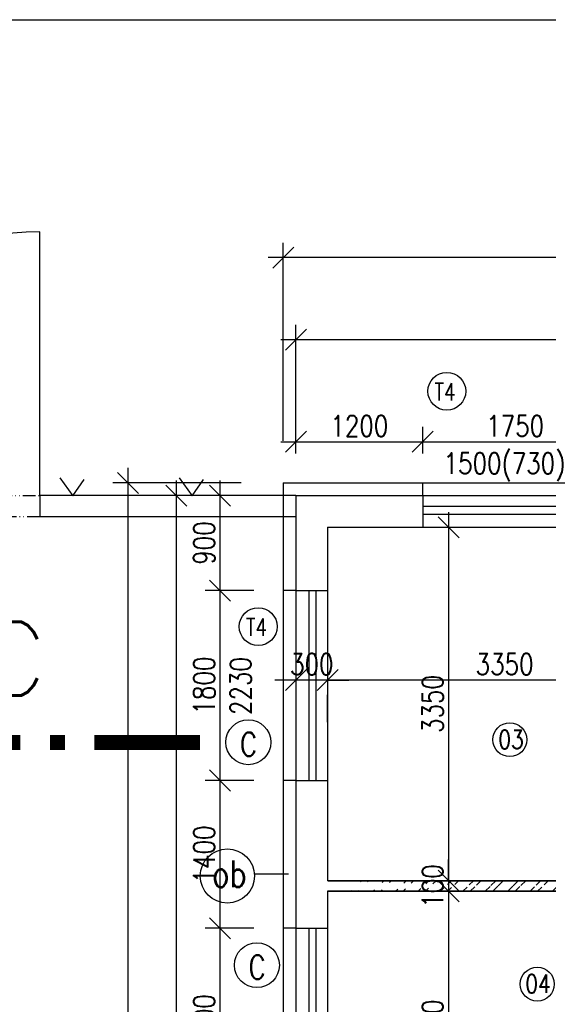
# Model space of a CAD drawing. Header units: millimetres. Extents: x -637441 to -130928, y -380379 to -53767.
# Tile 88 of 193: x -532188 to -527185, y -140498 to -131168. Entities that reach past the tile are written whole.
import ezdxf
from ezdxf.enums import TextEntityAlignment as Align

# ---------------------------------------------------------------- set-up
doc = ezdxf.new("R2010")
doc.units = ezdxf.units.MM
doc.header["$LTSCALE"] = 10
doc.linetypes.add('ACAD_ISO12W100', pattern=[22, 12, -3, 0.5, -3, 0.5, -3])
for name, color, linetype, lineweight in [('_ARW_PŘÍČKA_NOVÁ', 6, 'Continuous', 35), ('CKKOTY', 7, 'Continuous', 25), ('CKSTENY_SRAF', 1, 'Continuous', 18), ('CKSYMBOLY', 7, 'Continuous', 25), ('CKTEXTY_MALE', 7, 'Continuous', 25), ('CKTEXTY_STREDNI', 6, 'Continuous', 50)]:
    doc.layers.add(name, color=color, linetype=linetype, lineweight=lineweight)
for name, color, linetype in [('SLABĚ', 7, 'Continuous'), ('Výplně otvorů', 7, 'Continuous'), ('ZDIVO', 6, 'Continuous')]:
    doc.layers.add(name, color=color, linetype=linetype)
doc.styles.get("Standard").update_dxf_attribs({"font": 'simplex.shx', "width": 0.8})
doc.dimstyles.new('Cadkon', dxfattribs={"dimscale": 80, "dimtxt": 2.5, "dimasz": 2.5, "dimexe": 1.768, "dimexo": 5, "dimtad": 1, "dimrnd": 1, "dimtxsty": 'Standard', "dimblk1": 'OBLIQUE', "dimblk2": 'OBLIQUE', "dimsah": 1, "dimcen": 2.5, "dimdle": 1.8, "dimadec": 0, "dimazin": 0, "dimtfac": 1, "dimtix": 1, "dimtmove": 2, "dimatfit": 3, "dimfxl": 1, "dimarcsym": 0})
doc.dimstyles.new('Kopie z cadkon', dxfattribs={"dimscale": 100, "dimtxt": 2.5, "dimasz": 2.5, "dimexe": 1.768, "dimexo": 5, "dimgap": 0.666, "dimtad": 1, "dimdec": 0, "dimrnd": 1, "dimdsep": 46, "dimtxsty": 'Standard', "dimblk1": 'OBLIQUE', "dimblk2": 'OBLIQUE', "dimsah": 1, "dimcen": 2, "dimdle": 1.8, "dimazin": 2, "dimtfac": 0.75, "dimtdec": 0, "dimtix": 1, "dimtmove": 2, "dimatfit": 3, "dimfxl": 1, "dimtolj": 1, "dimtzin": 0, "dimarcsym": 0})

# ---------------------------------------------------------------- blocks, each defined once
blk = doc.blocks.new('_OBLIQUE')
at = {"color": 0, "linetype": 'ByBlock'}
blk.add_line((-0.5, -0.5), (0.5, 0.5), dxfattribs=at)
blk = doc.blocks.new('*D931')
at = {"layer": 'CKKOTY', "color": 0, "lineweight": -2}
for p, q in [((-530292.3, -135533.3), (-530292.3, -136721.3)), ((-529973.4, -135677.3), (-530433.7, -135677.3)), ((-529973.4, -136577.3), (-530433.7, -136577.3))]:
    blk.add_line(p, q, dxfattribs=at)
at = {"layer": 'DEFPOINTS', "color": 0}
for p in [(-529573.4, -135677.3), (-530292.3, -136577.3), (-529573.4, -136577.3)]:
    blk.add_point(p, dxfattribs=at)
at = {"layer": 'CKKOTY', "color": 0, "lineweight": -2, "xscale": 200, "yscale": 200, "zscale": 200}
for p, rotation in [((-530292.3, -135677.3), 90), ((-530292.3, -136577.3), 270)]:
    blk.add_blockref('_OBLIQUE', p, dxfattribs=dict(at, rotation=rotation))
at = {"layer": 'CKKOTY', "color": 0, "insert": (-530442.3, -136127.3), "char_height": 200, "attachment_point": 5, "rotation": 90}
blk.add_mtext('900', dxfattribs=at)
blk = doc.blocks.new('*D932')
at = {"layer": 'CKKOTY', "color": 0, "lineweight": -2}
for p, q in [((-530292.3, -136433.3), (-530292.3, -138521.3)), ((-529973.4, -136577.3), (-530433.7, -136577.3)), ((-529973.4, -138377.3), (-530433.7, -138377.3))]:
    blk.add_line(p, q, dxfattribs=at)
at = {"layer": 'DEFPOINTS', "color": 0}
for p in [(-529573.4, -136577.3), (-530292.3, -138377.3), (-529573.4, -138377.3)]:
    blk.add_point(p, dxfattribs=at)
at = {"layer": 'CKKOTY', "color": 0, "lineweight": -2, "xscale": 200, "yscale": 200, "zscale": 200}
for p, rotation in [((-530292.3, -136577.3), 90), ((-530292.3, -138377.3), 270)]:
    blk.add_blockref('_OBLIQUE', p, dxfattribs=dict(at, rotation=rotation))
at = {"layer": 'CKKOTY', "color": 0, "insert": (-530442.3, -137477.3), "char_height": 200, "attachment_point": 5, "rotation": 90}
blk.add_mtext('1800', dxfattribs=at)
blk = doc.blocks.new('*D933')
at = {"layer": 'CKKOTY', "color": 0, "lineweight": -2}
for p, q in [((-530292.3, -138233.3), (-530292.3, -139921.3)), ((-529973.4, -138377.3), (-530433.7, -138377.3)), ((-529973.4, -139777.3), (-530433.7, -139777.3))]:
    blk.add_line(p, q, dxfattribs=at)
at = {"layer": 'DEFPOINTS', "color": 0}
for p in [(-529573.4, -138377.3), (-530292.3, -139777.3), (-529573.4, -139777.3)]:
    blk.add_point(p, dxfattribs=at)
at = {"layer": 'CKKOTY', "color": 0, "lineweight": -2, "xscale": 200, "yscale": 200, "zscale": 200}
for p, rotation in [((-530292.3, -138377.3), 90), ((-530292.3, -139777.3), 270)]:
    blk.add_blockref('_OBLIQUE', p, dxfattribs=dict(at, rotation=rotation))
at = {"layer": 'CKKOTY', "color": 0, "insert": (-530442.3, -139077.3), "char_height": 200, "attachment_point": 5, "rotation": 90}
blk.add_mtext('1400', dxfattribs=at)
blk = doc.blocks.new('*D934')
at = {"layer": 'CKKOTY', "color": 0, "lineweight": -2}
for p, q in [((-530292.3, -139633.3), (-530292.3, -141721.3)), ((-529973.4, -139777.3), (-530433.7, -139777.3)), ((-529973.4, -141577.3), (-530433.7, -141577.3))]:
    blk.add_line(p, q, dxfattribs=at)
at = {"layer": 'DEFPOINTS', "color": 0}
for p in [(-529573.4, -139777.3), (-530292.3, -141577.3), (-529573.4, -141577.3)]:
    blk.add_point(p, dxfattribs=at)
at = {"layer": 'CKKOTY', "color": 0, "lineweight": -2, "xscale": 200, "yscale": 200, "zscale": 200}
for p, rotation in [((-530292.3, -139777.3), 90), ((-530292.3, -141577.3), 270)]:
    blk.add_blockref('_OBLIQUE', p, dxfattribs=dict(at, rotation=rotation))
at = {"layer": 'CKKOTY', "color": 0, "insert": (-530442.3, -140677.3), "char_height": 200, "attachment_point": 5, "rotation": 90}
blk.add_mtext('1800', dxfattribs=at)
blk = doc.blocks.new('*D951')
at = {"layer": 'CKKOTY', "color": 0, "lineweight": -2}
for p, q in [((-525779.4, -137425.2), (-529417.4, -137425.2)), ((-529273.4, -137825.2), (-529273.4, -137566.7)), ((-525923.4, -137825.2), (-525923.4, -137566.7))]:
    blk.add_line(p, q, dxfattribs=at)
at = {"layer": 'DEFPOINTS', "color": 0}
for p in [(-529273.4, -137425.2), (-529273.4, -137425.2), (-525923.4, -137425.2)]:
    blk.add_point(p, dxfattribs=at)
at = {"layer": 'CKKOTY', "color": 0, "lineweight": -2, "xscale": 200, "yscale": 200, "zscale": 200, "rotation": 180}
blk.add_blockref('_OBLIQUE', (-529273.4, -137425.2), dxfattribs=at)
at = {"layer": 'CKKOTY', "color": 0, "lineweight": -2, "xscale": 200, "yscale": 200, "zscale": 200}
blk.add_blockref('_OBLIQUE', (-525923.4, -137425.2), dxfattribs=at)
at = {"layer": 'CKKOTY', "color": 0, "insert": (-527598.4, -137275.2), "char_height": 200, "attachment_point": 5}
blk.add_mtext('3350', dxfattribs=at)
blk = doc.blocks.new('*D952')
at = {"layer": 'CKKOTY', "color": 0, "lineweight": -2}
for p, q in [((-529573.4, -137077.3), (-529573.4, -137283.8)), ((-529573.4, -137425.2), (-529773.4, -137425.2)), ((-529273.4, -137425.2), (-529573.4, -137425.2)), ((-529273.4, -137425.2), (-529073.4, -137425.2)), ((-529273.4, -137825.2), (-529273.4, -137566.7))]:
    blk.add_line(p, q, dxfattribs=at)
at = {"layer": 'DEFPOINTS', "color": 0}
for p in [(-529573.4, -137425.2), (-529273.4, -137425.2), (-529573.4, -137477.3)]:
    blk.add_point(p, dxfattribs=at)
at = {"layer": 'CKKOTY', "color": 0, "lineweight": -2, "xscale": 200, "yscale": 200, "zscale": 200}
blk.add_blockref('_OBLIQUE', (-529573.4, -137425.2), dxfattribs=at)
at = {"layer": 'CKKOTY', "color": 0, "lineweight": -2, "xscale": 200, "yscale": 200, "zscale": 200, "rotation": 180}
blk.add_blockref('_OBLIQUE', (-529273.4, -137425.2), dxfattribs=at)
at = {"layer": 'CKKOTY', "color": 0, "insert": (-529423.4, -137275.2), "char_height": 200, "attachment_point": 5}
blk.add_mtext('300', dxfattribs=at)
blk = doc.blocks.new('*D956')
at = {"layer": 'CKKOTY', "color": 0, "lineweight": -2}
for p, q in [((-529573.4, -135277.3), (-529573.4, -135025.7)), ((-528373.4, -135277.3), (-528373.4, -135025.7)), ((-529717.4, -135167.2), (-528229.4, -135167.2))]:
    blk.add_line(p, q, dxfattribs=at)
at = {"layer": 'DEFPOINTS', "color": 0}
for p in [(-528373.4, -135167.2), (-529573.4, -135677.3), (-528373.4, -135677.3)]:
    blk.add_point(p, dxfattribs=at)
at = {"layer": 'CKKOTY', "color": 0, "lineweight": -2, "xscale": 200, "yscale": 200, "zscale": 200, "rotation": 180}
blk.add_blockref('_OBLIQUE', (-529573.4, -135167.2), dxfattribs=at)
at = {"layer": 'CKKOTY', "color": 0, "lineweight": -2, "xscale": 200, "yscale": 200, "zscale": 200}
blk.add_blockref('_OBLIQUE', (-528373.4, -135167.2), dxfattribs=at)
at = {"layer": 'CKKOTY', "color": 0, "insert": (-528973.4, -135017.2), "char_height": 200, "attachment_point": 5}
blk.add_mtext('1200', dxfattribs=at)
blk = doc.blocks.new('*D957')
at = {"layer": 'CKKOTY', "color": 0, "lineweight": -2}
for p, q in [((-528373.4, -135277.3), (-528373.4, -135025.7)), ((-526623.4, -135277.3), (-526623.4, -135025.7)), ((-528517.4, -135167.2), (-526479.4, -135167.2))]:
    blk.add_line(p, q, dxfattribs=at)
at = {"layer": 'DEFPOINTS', "color": 0}
for p in [(-526623.4, -135167.2), (-528373.4, -135677.3), (-526623.4, -135677.3)]:
    blk.add_point(p, dxfattribs=at)
at = {"layer": 'CKKOTY', "color": 0, "lineweight": -2, "xscale": 200, "yscale": 200, "zscale": 200, "rotation": 180}
blk.add_blockref('_OBLIQUE', (-528373.4, -135167.2), dxfattribs=at)
at = {"layer": 'CKKOTY', "color": 0, "lineweight": -2, "xscale": 200, "yscale": 200, "zscale": 200}
blk.add_blockref('_OBLIQUE', (-526623.4, -135167.2), dxfattribs=at)
at = {"layer": 'CKKOTY', "color": 0, "insert": (-527498.4, -135017.2), "char_height": 200, "attachment_point": 5}
blk.add_mtext('1750', dxfattribs=at)
blk = doc.blocks.new('rez2_dl')
for q in [(0, 2.5), (-0.1216, 0.6894), (0.1216, 0.6894)]:
    blk.add_line((0, 0), q)
at = {"const_width": 0.14}
for points in [[(-0.1957, 0), (0.8043, 0)], [(1.0843, 0), (1.2243, 0)], [(1.5043, 0), (2.5043, 0)]]:
    blk.add_lwpolyline(points, dxfattribs=at)
blk.add_attdef('A', (0.4216, 0.4446), '', height=0.7, rotation=360)
blk.add_attdef('A', text='', height=0.7, rotation=270).set_placement((0.3973, 0.5021), align=Align.RIGHT)
blk = doc.blocks.new('*D1031')
at = {"layer": 'CKTEXTY_MALE', "color": 0, "lineweight": -2}
for p, q in [((-529573.4, -135277.3), (-529573.4, -134058.7)), ((-522073.4, -135277.3), (-522073.4, -134058.7)), ((-521929.4, -134200.2), (-529717.4, -134200.2))]:
    blk.add_line(p, q, dxfattribs=at)
at = {"layer": 'DEFPOINTS', "color": 0}
for p in [(-529573.4, -134200.2), (-529573.4, -135677.3), (-522073.4, -135677.3)]:
    blk.add_point(p, dxfattribs=at)
at = {"layer": 'CKTEXTY_MALE', "color": 0, "lineweight": -2, "xscale": 200, "yscale": 200, "zscale": 200, "rotation": 180}
blk.add_blockref('_OBLIQUE', (-529573.4, -134200.2), dxfattribs=at)
at = {"layer": 'CKTEXTY_MALE', "color": 0, "lineweight": -2, "xscale": 200, "yscale": 200, "zscale": 200}
blk.add_blockref('_OBLIQUE', (-522073.4, -134200.2), dxfattribs=at)
at = {"layer": 'CKTEXTY_MALE', "color": 0, "insert": (-525823.4, -134046.9), "char_height": 200, "attachment_point": 5}
blk.add_mtext('\\A1;7500', dxfattribs=at)
blk = doc.blocks.new('*D1032')
at = {"layer": 'CKTEXTY_MALE', "color": 0, "lineweight": -2}
for p, q in [((-530706.2, -135533.3), (-530706.2, -147271.3)), ((-529973.4, -135677.3), (-530847.7, -135677.3)), ((-529973.4, -147127.3), (-530847.7, -147127.3))]:
    blk.add_line(p, q, dxfattribs=at)
at = {"layer": 'DEFPOINTS', "color": 0}
for p in [(-529573.4, -135677.3), (-530706.2, -147127.3), (-529573.4, -147127.3)]:
    blk.add_point(p, dxfattribs=at)
at = {"layer": 'CKTEXTY_MALE', "color": 0, "lineweight": -2, "xscale": 200, "yscale": 200, "zscale": 200}
for p, rotation in [((-530706.2, -135677.3), 90), ((-530706.2, -147127.3), 270)]:
    blk.add_blockref('_OBLIQUE', p, dxfattribs=dict(at, rotation=rotation))
at = {"layer": 'CKTEXTY_MALE', "color": 0, "insert": (-530859.5, -141402.3), "char_height": 200, "attachment_point": 5, "rotation": 90}
blk.add_mtext('\\A1;11450', dxfattribs=at)
blk = doc.blocks.new('*D1003')
at = {"layer": 'CKKOTY', "color": 0, "lineweight": -2}
for p, q in [((-528128.6, -135833.3), (-528128.6, -139471.3)), ((-528528.6, -135977.3), (-528270.1, -135977.3)), ((-528499, -139327.3), (-528270.1, -139327.3))]:
    blk.add_line(p, q, dxfattribs=at)
at = {"layer": 'DEFPOINTS', "color": 0}
for p in [(-528128.6, -135977.3), (-528128.6, -139327.3), (-528099, -139327.3)]:
    blk.add_point(p, dxfattribs=at)
at = {"layer": 'CKKOTY', "color": 0, "lineweight": -2, "xscale": 200, "yscale": 200, "zscale": 200}
for p, rotation in [((-528128.6, -135977.3), 90), ((-528128.6, -139327.3), 270)]:
    blk.add_blockref('_OBLIQUE', p, dxfattribs=dict(at, rotation=rotation))
at = {"layer": 'CKKOTY', "color": 0, "insert": (-528278.6, -137652.3), "char_height": 200, "attachment_point": 5, "rotation": 90}
blk.add_mtext('3350', dxfattribs=at)
blk = doc.blocks.new('*D1004')
at = {"layer": 'CKKOTY', "color": 0, "lineweight": -2}
for p, q in [((-528128.6, -139327.3), (-528128.6, -139127.3)), ((-528128.6, -139327.3), (-528128.6, -139427.3)), ((-528128.6, -139427.3), (-528128.6, -139627.3)), ((-528011.3, -139427.3), (-527987.2, -139427.3))]:
    blk.add_line(p, q, dxfattribs=at)
at = {"layer": 'DEFPOINTS', "color": 0}
for p in [(-528099, -139327.3), (-528411.3, -139427.3), (-528128.6, -139427.3)]:
    blk.add_point(p, dxfattribs=at)
at = {"layer": 'CKKOTY', "color": 0, "lineweight": -2, "xscale": 200, "yscale": 200, "zscale": 200}
for p, rotation in [((-528128.6, -139327.3), 270), ((-528128.6, -139427.3), 90)]:
    blk.add_blockref('_OBLIQUE', p, dxfattribs=dict(at, rotation=rotation))
at = {"layer": 'CKKOTY', "color": 0, "insert": (-528278.6, -139377.3), "char_height": 200, "attachment_point": 5, "rotation": 90}
blk.add_mtext('100', dxfattribs=at)
blk = doc.blocks.new('*D1005')
at = {"layer": 'CKKOTY', "color": 0, "lineweight": -2}
for p, q in [((-528128.6, -139283.3), (-528128.6, -142171.3)), ((-528365.2, -142027.3), (-528270.1, -142027.3))]:
    blk.add_line(p, q, dxfattribs=at)
at = {"layer": 'DEFPOINTS', "color": 0}
for p in [(-528411.3, -139427.3), (-528128.6, -142027.3), (-527965.2, -142027.3)]:
    blk.add_point(p, dxfattribs=at)
at = {"layer": 'CKKOTY', "color": 0, "lineweight": -2, "xscale": 200, "yscale": 200, "zscale": 200}
for p, rotation in [((-528128.6, -139427.3), 90), ((-528128.6, -142027.3), 270)]:
    blk.add_blockref('_OBLIQUE', p, dxfattribs=dict(at, rotation=rotation))
at = {"layer": 'CKKOTY', "color": 0, "insert": (-528278.6, -140727.3), "char_height": 200, "attachment_point": 5, "rotation": 90}
blk.add_mtext('2600', dxfattribs=at)
blk = doc.blocks.new('*D1384')
at = {"layer": 'CKKOTY', "color": 0, "lineweight": -2}
for p, q in [((-531164, -135413.3), (-531164, -147391.3)), ((-530093.4, -135557.3), (-531305.4, -135557.3)), ((-530093.4, -147247.3), (-531305.4, -147247.3))]:
    blk.add_line(p, q, dxfattribs=at)
at = {"layer": 'DEFPOINTS', "color": 0}
for p in [(-529693.4, -135557.3), (-531164, -147247.3), (-529693.4, -147247.3)]:
    blk.add_point(p, dxfattribs=at)
at = {"layer": 'CKKOTY', "color": 0, "lineweight": -2, "xscale": 200, "yscale": 200, "zscale": 200}
for p, rotation in [((-531164, -135557.3), 90), ((-531164, -147247.3), 270)]:
    blk.add_blockref('_OBLIQUE', p, dxfattribs=dict(at, rotation=rotation))
at = {"layer": 'CKKOTY', "color": 0, "insert": (-531314, -141402.3), "char_height": 200, "attachment_point": 5, "rotation": 90}
blk.add_mtext('11690', dxfattribs=at)
blk = doc.blocks.new('*D1385')
at = {"layer": 'CKKOTY', "color": 0, "lineweight": -2}
for p, q in [((-529693.4, -135157.3), (-529693.4, -133281.1)), ((-521953.4, -135157.3), (-521953.4, -133281.1)), ((-521809.4, -133422.6), (-529837.4, -133422.6))]:
    blk.add_line(p, q, dxfattribs=at)
at = {"layer": 'DEFPOINTS', "color": 0}
for p in [(-529693.4, -133422.6), (-529693.4, -135557.3), (-521953.4, -135557.3)]:
    blk.add_point(p, dxfattribs=at)
at = {"layer": 'CKKOTY', "color": 0, "lineweight": -2, "xscale": 200, "yscale": 200, "zscale": 200, "rotation": 180}
blk.add_blockref('_OBLIQUE', (-529693.4, -133422.6), dxfattribs=at)
at = {"layer": 'CKKOTY', "color": 0, "lineweight": -2, "xscale": 200, "yscale": 200, "zscale": 200}
blk.add_blockref('_OBLIQUE', (-521953.4, -133422.6), dxfattribs=at)
at = {"layer": 'CKKOTY', "color": 0, "insert": (-525823.4, -133272.6), "char_height": 200, "attachment_point": 5}
blk.add_mtext('7740', dxfattribs=at)

msp = doc.modelspace()

# ---------------------------------------------------------------- hatches: boundary and pattern name
at = {"layer": 'CKSTENY_SRAF'}
h = msp.add_hatch(dxfattribs=at)
h.set_pattern_fill('ZDIVO-OBECNE,_I', scale=50, style=2)
h.set_pattern_definition([(45, (48380.4, -177599.78), (-106.066017, 106.066017), []), (45, (48451.1, -177599.78), (-106.066017, 106.066017), [])])
edge = h.paths.add_edge_path()
edge.add_line((-529272.306, -139327.267), (-525923.356, -139327.267))
edge.add_line((-529273.358, -139427.267), (-525923.356, -139427.267))

# ---------------------------------------------------------------- linework, layer by layer
at = {"layer": '_ARW_PŘÍČKA_NOVÁ'}
for p, q in [((-529272.306, -139327.267), (-525923.356, -139327.267)), ((-529273.358, -139427.267), (-525923.356, -139427.267))]:
    msp.add_line(p, q, dxfattribs=at)
at = {"layer": 'CKKOTY'}
msp.add_line((-529966.216, -139262.686), (-529643.358, -139262.686), dxfattribs=at)
at = {"layer": 'CKKOTY', "color": 7}
msp.add_lwpolyline([(-542951.964, -131167.738), (-458951.964, -131167.738), (-458951.964, -190567.738), (-542951.964, -190567.738)], close=True, dxfattribs=at)
at = {"layer": 'CKKOTY'}
msp.add_circle((-530222.156, -139282.074), 256.673, dxfattribs=at)
at = {"layer": 'CKTEXTY_MALE'}
for p, q in [((-528373.358, -135677.266), (-528373.358, -135557.266)), ((-529573.358, -136577.266), (-529693.358, -136577.266)), ((-529573.358, -138377.266), (-529693.358, -138377.266)), ((-529573.358, -139777.266), (-529693.358, -139777.266))]:
    msp.add_line(p, q, dxfattribs=at)
for centre, radius in [((-528145.527, -134688.862), 179.412), ((-529930.61, -136919.047), 179.412), ((-530024.247, -138014.424), 212.778), ((-529942.948, -140127.084), 212.778)]:
    msp.add_circle(centre, radius, dxfattribs=at)
at = {"layer": 'CKTEXTY_MALE', "color": 7}
for centre in [(-527549.195, -137990.583), (-527289.117, -140306.263)]:
    msp.add_circle(centre, 160.548, dxfattribs=at)
at = {"layer": 'SLABĚ'}
for p, q in [((-531808.428, -135508.651), (-531684.695, -135678.613)), ((-531684.695, -135678.613), (-531576.428, -135524.102)), ((-530679.36, -135508.651), (-530555.626, -135678.613)), ((-530555.626, -135678.613), (-530447.359, -135524.102)), ((-529573.358, -135677.266), (-531998.794, -135677.266)), ((-531998.794, -135677.266), (-531998.794, -135877.266)), ((-529573.358, -135677.266), (-531998.794, -135677.266)), ((-528373.358, -135677.266), (-526623.358, -135677.266)), ((-529573.358, -135877.266), (-531998.794, -135877.266)), ((-529573.358, -135877.266), (-531998.794, -135877.266)), ((-528373.358, -135977.266), (-526623.358, -135977.266)), ((-529573.358, -136577.266), (-529573.358, -138377.266)), ((-529273.358, -136577.266), (-529273.358, -138377.266))]:
    msp.add_line(p, q, dxfattribs=at)
at = {"layer": 'SLABĚ', "color": 7}
for p, q in [((-529573.358, -139777.266), (-529573.358, -141577.266)), ((-529273.358, -139777.266), (-529273.358, -141577.266))]:
    msp.add_line(p, q, dxfattribs=at)
at = {"layer": 'Výplně otvorů'}
for p, q in [((-531998.794, -135677.266), (-531998.794, -133177.266)), ((-528373.358, -135778.599), (-526623.358, -135778.599)), ((-528373.358, -135853.114), (-526623.358, -135853.114)), ((-529452.381, -136577.266), (-529452.381, -138377.266)), ((-529386.318, -136577.266), (-529386.318, -138377.266))]:
    msp.add_line(p, q, dxfattribs=at)
at = {"layer": 'Výplně otvorů', "linetype": 'ACAD_ISO12W100', "lineweight": -3}
for p, q in [((-536998.794, -135677.266), (-531998.794, -135677.266)), ((-531998.794, -135877.266), (-536998.794, -135877.266))]:
    msp.add_line(p, q, dxfattribs=at)
at = {"layer": 'Výplně otvorů', "color": 7}
for p, q in [((-529452.381, -139777.266), (-529452.381, -141577.266)), ((-529386.318, -139777.266), (-529386.318, -141577.266))]:
    msp.add_line(p, q, dxfattribs=at)
at = {"layer": 'Výplně otvorů', "lineweight": -3}
msp.add_arc((-531998.794, -135677.266), 2500, 90, 180, dxfattribs=at)
at = {"layer": 'ZDIVO', "color": 1}
for q in [(-529693.358, -147247.266), (-521953.358, -135557.266)]:
    msp.add_line((-529693.358, -135557.266), q, dxfattribs=at)
at = {"layer": 'ZDIVO'}
for p, q in [((-529573.358, -135677.266), (-529573.358, -136577.266)), ((-529573.358, -135677.266), (-528373.358, -135677.266)), ((-528373.358, -135677.266), (-528373.358, -135977.266)), ((-529273.358, -135977.266), (-529273.358, -136577.266)), ((-529273.358, -135977.266), (-528373.358, -135977.266)), ((-529573.358, -136577.266), (-529273.358, -136577.266)), ((-529573.358, -138377.266), (-529573.358, -139777.266)), ((-529573.358, -138377.266), (-529273.358, -138377.266)), ((-529273.358, -138377.266), (-529273.358, -139327.267)), ((-529273.358, -139427.267), (-529273.358, -139777.266)), ((-529573.358, -139777.266), (-529273.358, -139777.266))]:
    msp.add_line(p, q, dxfattribs=at)

# ---------------------------------------------------------------- block references
at = {"layer": 'CKSYMBOLY', "color": 7}
ref = msp.add_blockref('rez2_dl', (-532985.287, -138017.225), dxfattribs=dict(at, xscale=1000, yscale=1000, zscale=1000))
ref.add_attrib('A', 'C', (-532563.683, -137572.637), dxfattribs={"layer": '0', "height": 700})

# ---------------------------------------------------------------- texts
at = {"layer": 'CKTEXTY_MALE', "width": 0.8}
for s, height, p in [('T4', 162.5, (-528261.342, -134775.84)), ('T4', 162.5, (-530046.426, -137006.025)), ('C', 225, (-530103.122, -138146.114)), ('C', 225, (-530021.823, -140258.775))]:
    msp.add_text(s, height=height, dxfattribs=at).set_placement(p)
at = {"layer": 'CKTEXTY_MALE', "color": 7, "width": 0.8}
for s, p in [('03', (-527657.689, -138075.827)), ('04', (-527402.339, -140390.518))]:
    msp.add_text(s, height=175, dxfattribs=at).set_placement(p)
at = {"layer": 'CKTEXTY_MALE', "color": 6, "width": 0.8}
msp.add_text('ob', height=250, dxfattribs=at).set_placement((-530366.233, -139386.463))
at = {"layer": 'CKTEXTY_STREDNI', "color": 7, "width": 0.8}
msp.add_text('1500(730)', height=200, dxfattribs=at).set_placement((-528175.786, -135472.604))
msp.add_text('2230', height=200, rotation=90, dxfattribs=at).set_placement((-529996.324, -137756.436))

# ---------------------------------------------------------------- dimensions: what is measured, and where the dimension line sits
at = {"layer": 'CKKOTY'}
for base, p1, p2, picture, middle in [((-529693.358, -133422.587), (-521953.358, -135557.266), (-529693.358, -135557.266), '*D1385', (-525823.358, -133272.587)), ((-528373.358, -135167.172), (-529573.358, -135677.266), (-528373.358, -135677.266), '*D956', (-528973.358, -135017.172)), ((-526623.358, -135167.172), (-528373.358, -135677.266), (-526623.358, -135677.266), '*D957', (-527498.358, -135017.172)), ((-529573.358, -137425.232), (-529273.358, -137425.232), (-529573.358, -137477.266), '*D952', (-529423.358, -137275.232)), ((-529273.358, -137425.232), (-525923.358, -137425.232), (-529273.358, -137425.232), '*D951', (-527598.358, -137275.232))]:
    dim = msp.add_linear_dim(base=base, p1=p1, p2=p2, dimstyle='Cadkon', dxfattribs=at)
    dim.commit()
    dim.dimension.update_dxf_attribs({"geometry": picture, "text_midpoint": middle})
for base, p1, p2, picture, middle in [((-531163.972, -147247.266), (-529693.358, -135557.266), (-529693.358, -147247.266), '*D1384', (-531313.972, -141402.266)), ((-530292.307, -136577.266), (-529573.358, -135677.266), (-529573.358, -136577.266), '*D931', (-530442.307, -136127.266)), ((-530292.307, -138377.266), (-529573.358, -136577.266), (-529573.358, -138377.266), '*D932', (-530442.307, -137477.266)), ((-530292.307, -139777.266), (-529573.358, -138377.266), (-529573.358, -139777.266), '*D933', (-530442.307, -139077.266)), ((-530292.307, -141577.266), (-529573.358, -139777.266), (-529573.358, -141577.266), '*D934', (-530442.307, -140677.266))]:
    dim = msp.add_linear_dim(base=base, p1=p1, p2=p2, angle=90, dimstyle='Cadkon', dxfattribs=at)
    dim.commit()
    dim.dimension.update_dxf_attribs({"geometry": picture, "text_midpoint": middle})
for base, p1, p2, override, picture, middle in [((-528128.624, -139327.267), (-528128.624, -135977.266), (-528099.023, -139327.267), {"dimexo": 5}, '*D1003', (-528278.624, -137652.267)), ((-528128.624, -139427.267), (-528099.023, -139327.267), (-528411.295, -139427.267), {"dimexo": 5, "dimse1": 1}, '*D1004', (-528278.624, -139377.267)), ((-528128.624, -142027.267), (-528411.295, -139427.267), (-527965.19, -142027.267), {"dimexo": 5, "dimse1": 1}, '*D1005', (-528278.624, -140727.267))]:
    dim = msp.add_linear_dim(base=base, p1=p1, p2=p2, angle=90, dimstyle='Cadkon', override=override, dxfattribs=at)
    dim.commit()
    dim.dimension.update_dxf_attribs({"geometry": picture, "text_midpoint": middle})
at = {"layer": 'CKTEXTY_MALE'}
dim = msp.add_linear_dim(base=(-529573.358, -134200.174), p1=(-522073.358, -135677.266), p2=(-529573.358, -135677.266), dimstyle='Kopie z cadkon', override={"dimscale": 80}, dxfattribs=at)
dim.commit()
dim.dimension.update_dxf_attribs({"geometry": '*D1031', "text_midpoint": (-525823.358, -134046.894)})
dim = msp.add_linear_dim(base=(-530706.225, -147127.266), p1=(-529573.358, -135677.266), p2=(-529573.358, -147127.266), angle=90, dimstyle='Kopie z cadkon', override={"dimscale": 80}, dxfattribs=at)
dim.commit()
dim.dimension.update_dxf_attribs({"geometry": '*D1032', "text_midpoint": (-530859.505, -141402.266)})

doc.saveas('drawing.dxf')
